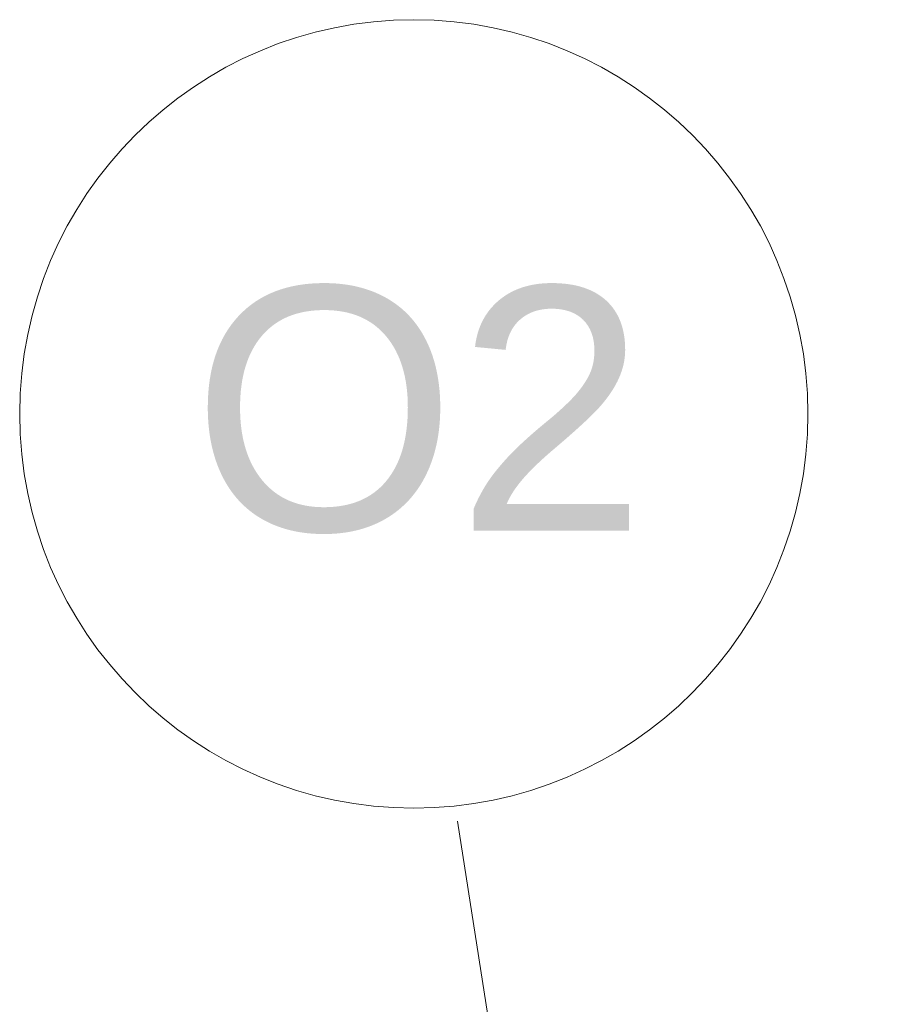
# Model space of a CAD drawing. Header units: metres. Extents: x -29 to 15534, y -4326 to 1447.
# Tile 20 of 48: x 10997 to 11047, y -912 to -855. Entities that reach past the tile are written whole.
import ezdxf
from ezdxf.enums import TextEntityAlignment as Align

# ---------------------------------------------------------------- set-up
doc = ezdxf.new("R2010")
doc.units = ezdxf.units.M
doc.header["$MEASUREMENT"] = 0
for name, color, linetype, lineweight in [('#elektryczne', 7, 'Continuous', 20), ('A_OZNACZENIA OKIEN', 8, 'Continuous', 13), ('A_WYMIARY WEWNETRZNE', 8, 'Continuous', 18)]:
    doc.layers.add(name, color=color, linetype=linetype, lineweight=lineweight)
doc.styles.add('ARIAL', font='arial.ttf')
doc.styles.add('m1_romans', font='romans.shx', dxfattribs={"width": 0.8})

# ---------------------------------------------------------------- blocks, each defined once
blk = doc.blocks.new('A$C1c85234f')
at = {"layer": 'A_OZNACZENIA OKIEN'}
blk.add_line((0, -138.511), (0, 0), dxfattribs=at)
at = {"layer": 'A_OZNACZENIA OKIEN', "ltscale": 0.1, "style": 'm1_romans', "width": 0.8}
blk.add_attdef('SZEROKOSC', text='', height=10, rotation=90, dxfattribs=at).set_placement((0, -99.005), align=Align.BOTTOM_CENTER)
blk.add_attdef('WYSOKOSC', text='', height=10, rotation=90, dxfattribs=at).set_placement((3.394, -99.856), align=Align.TOP_CENTER)
blk = doc.blocks.new('podkład')
at = {"layer": 'A_WYMIARY WEWNETRZNE', "color": 8, "linetype": 'Continuous'}
blk.add_circle((11019.523, -877.764), 22.63, dxfattribs=at)
ref = blk.add_blockref('A$C1c85234f', (11043.389, -1037.992), dxfattribs=dict(at, xscale=-1, rotation=188.8675970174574))
ref.add_attrib('WYSOKOSC', '258', dxfattribs={"layer": 'A_OZNACZENIA OKIEN', "ltscale": 0.1, "height": 14, "rotation": 98.8676, "style": 'ARIAL'}).set_placement((11031.305, -938.524), align=Align.TOP_CENTER)
ref.add_attrib('SZEROKOSC', '112', dxfattribs={"layer": 'A_OZNACZENIA OKIEN', "ltscale": 0.1, "height": 14, "rotation": 98.8676, "style": 'ARIAL'}).set_placement((11028.296, -941.256), align=Align.BOTTOM_CENTER)
at = {"layer": 'A_OZNACZENIA OKIEN', "color": 8, "lineweight": 13, "insert": (11019.811, -884.661), "char_height": 14, "attachment_point": 8, "style": 'ARIAL'}
blk.add_mtext('{\\fArial|b0|i0|c238|p34;O2}', dxfattribs=at)

msp = doc.modelspace()

# ---------------------------------------------------------------- block references
at = {"layer": '#elektryczne', "color": 8, "linetype": 'Continuous', "lineweight": 18}
msp.add_blockref('podkład', (0, 0), dxfattribs=at)

doc.saveas('drawing.dxf')
